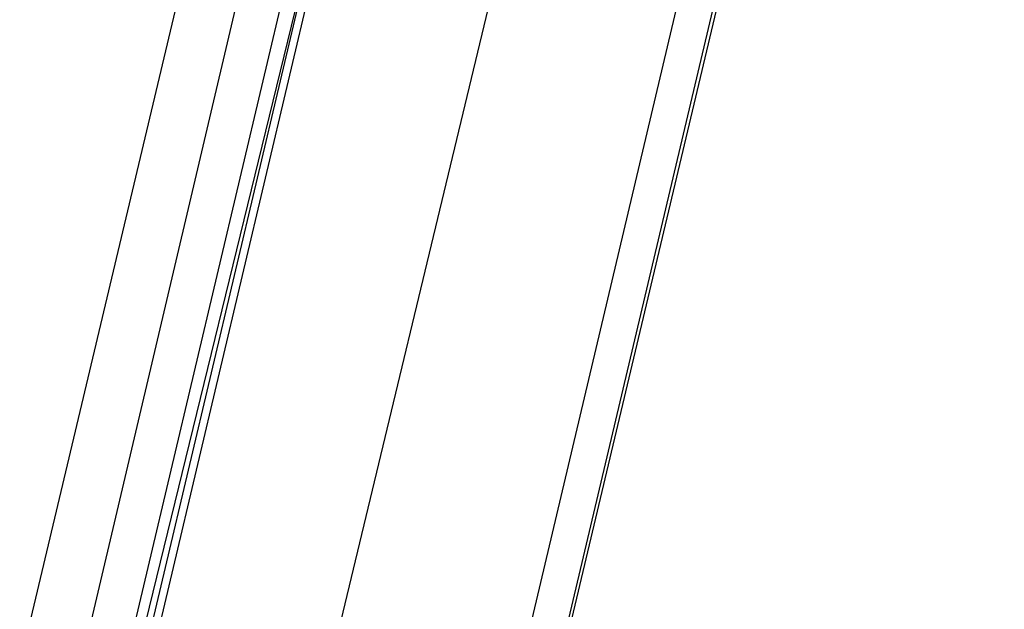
# Model space of a CAD drawing. Header units: feet. Extents: x -79 to 198, y -22 to 181.
# Tile 250 of 256: x 101.439 to 102.996, y 154.587 to 155.519. Entities that reach past the tile are written whole.
import ezdxf

# ---------------------------------------------------------------- set-up
doc = ezdxf.new("R2010")
doc.units = ezdxf.units.FT
doc.layers.add('A-LINEA', color=7, linetype='CONTINUOUS')

msp = doc.modelspace()

# ---------------------------------------------------------------- linework, layer by layer
at = {"layer": 'A-LINEA'}
for p, q in [((102.88, 156.9644), (100.9867, 148.9911)), ((101.8, 156.0178), (100.2533, 149.5111)), ((101.4667, 154.2044), (101.8533, 155.8444)), ((102.5467, 155.8311), (101.0133, 149.3378))]:
    msp.add_line(p, q, dxfattribs=at)
for points in [[(103.1067, 159.3911), (103.0667, 159.2178), (102.5733, 157.1111), (102.8667, 156.9378), (100.9867, 148.9911), (103.5867, 148.3778), (103.4267, 147.7244), (111.4267, 145.8444), (113.8133, 145.2711), (117.8667, 144.3111), (114.9067, 131.8311), (119.4533, 130.7511), (119.2933, 130.0978), (122, 129.4578), (128.0267, 128.0444), (124.1867, 111.8044), (124.44, 111.7378), (125.7867, 111.4178), (129.48, 110.5511), (135.96, 109.0178), (135.88, 108.6844), (141.96, 107.2578)], [(103.1067, 159.3911), (103.0667, 159.2178), (102.5733, 157.1111), (102.8667, 156.9378), (100.9867, 148.9911), (103.5867, 148.3778), (103.4267, 147.7244), (111.4267, 145.8444), (113.8133, 145.2711), (117.8667, 144.3111), (114.9067, 131.8311), (119.4533, 130.7511), (119.2933, 130.0978), (122, 129.4578), (128.0267, 128.0444), (124.1867, 111.8044), (124.44, 111.7378), (125.7867, 111.4178), (129.48, 110.5511), (135.96, 109.0178), (135.88, 108.6844), (141.96, 107.2578)], [(102.2667, 155.8978), (101.84, 154.1244), (101.4667, 152.5511)], [(101.5333, 154.1911), (101.9333, 155.8844), (101.9333, 155.8978), (101.9467, 155.8844), (101.96, 155.8844), (101.5467, 154.1911)], [(101.5733, 154.1911), (101.9733, 155.8844), (101.96, 155.8844), (101.56, 154.1911)]]:
    msp.add_lwpolyline(points, dxfattribs=at)

doc.saveas('drawing.dxf')
